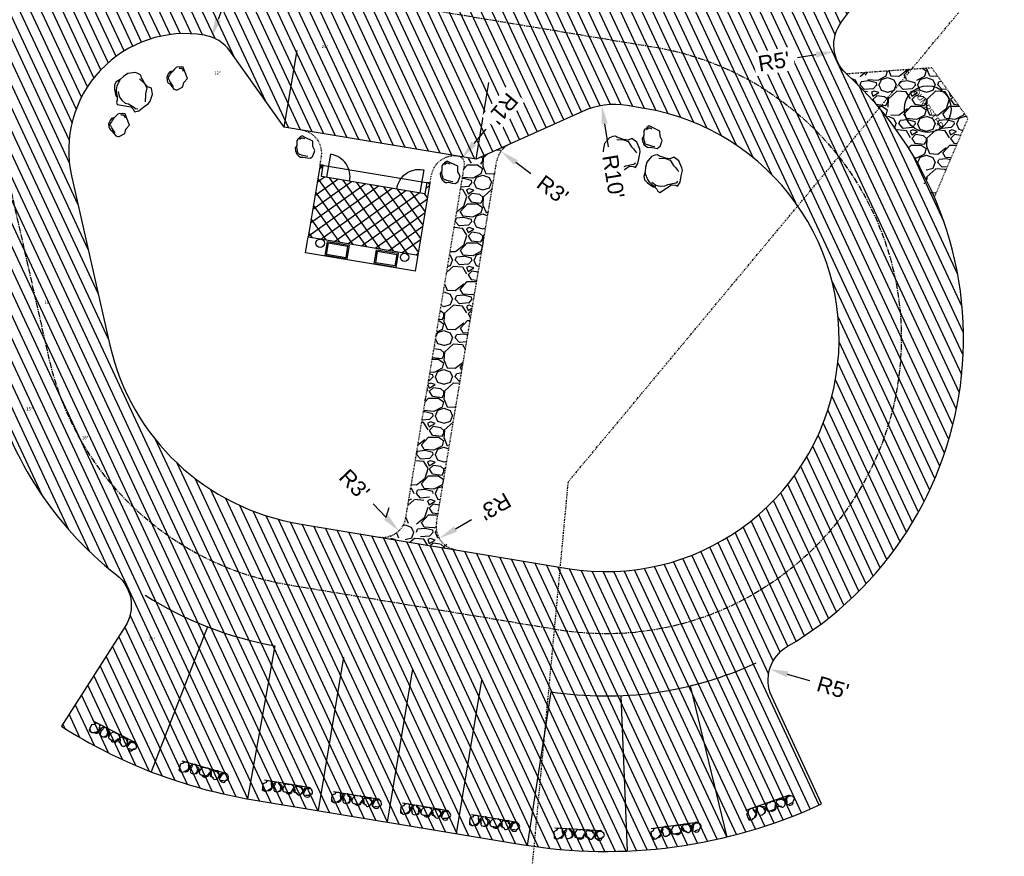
# Model space of a CAD drawing. Header units: feet. Extents: x 1133447 to 1140710, y 647622 to 649877.
# Tile 7 of 84: x 1134805 to 1134932, y 648288 to 648396. Entities that reach past the tile are written whole.
import ezdxf

# ---------------------------------------------------------------- set-up
doc = ezdxf.new("R2010")
doc.units = ezdxf.units.FT
doc.header["$MEASUREMENT"] = 0
for name, pattern in [('CENTER2', [1.125, 0.75, -0.125, 0.125, -0.125]), ('DIVIDE2', [0.625, 0.25, -0.125, 0, -0.125, 0, -0.125]), ('RAD', [0.13, 0.08, -0.05])]:
    doc.linetypes.add(name, pattern=pattern)
for name, color, linetype in [('-BARRIERROCK', 6, 'Continuous'), ('-HARDWARE', 7, 'Continuous'), ('C-BLDG-DOOR', 5, 'Continuous'), ('C-BLDG-OTLN', 4, 'Continuous'), ('C-BLDG-PATT', 8, 'Continuous'), ('C-PRKG-ASPH', 8, 'Continuous'), ('C-PRKG-STRP', 136, 'Continuous'), ('C-PRKG-WHEL-STOP', 9, 'Continuous'), ('C-ROAD-ASPHALT', 1, 'Continuous'), ('C-ROAD-CNTR', 1, 'CENTER2'), ('C-SWLK-CONC', 6, 'Continuous'), ('C-SWLK-GRVL', 6, 'RAD'), ('C-SWLK-GRVL-PATT', 8, 'Continuous'), ('G-TEXT-ST02', 2, 'Continuous'), ('G-XREF', 7, 'Continuous'), ('L-BARRIERROCK', 6, 'Continuous'), ('V-FLOOD-PLAIN', 2, 'DIVIDE2')]:
    doc.layers.add(name, color=color, linetype=linetype)
doc.layers.add('V-SITE-VEGE-TEXT', color=8, linetype='Continuous', lineweight=18)
doc.styles.add('Arial', font='arial.ttf')
doc.styles.add('Normal', font='arial.ttf', dxfattribs={"height": 0.1})
doc.styles.add('SEI-Dim & Leader', font='tahoma.ttf')
doc.dimstyles.new('Plan', dxfattribs={"dimscale": 20, "dimtxt": 0.1, "dimasz": 0.12, "dimexe": 0.0625, "dimexo": 0.0625, "dimgap": 0.08, "dimtad": 0, "dimdec": 0, "dimzin": 0, "dimdsep": 46, "dimtxsty": 'Normal', "dimcen": 0, "dimclrd": 256, "dimclre": 256, "dimclrt": 256, "dimaunit": 1, "dimadec": 4, "dimazin": 0, "dimtfac": 1, "dimtdec": 0, "dimtofl": 0, "dimtmove": 0, "dimatfit": 3, "dimfxl": 1, "dimtfill": 1, "dimtolj": 1, "dimtzin": 0, "dimlwd": -1, "dimlwe": -1, "dimarcsym": 0})
pattern_1 = [(115, (0, 0), (-1.132884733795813, -0.5282728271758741), [])]

# ---------------------------------------------------------------- blocks, each defined once
blk = doc.blocks.new('C_XBASE-PACTOLA_02403811')
at = {"layer": 'V-FLOOD-PLAIN', "flags": 128}
blk.add_lwpolyline([(1134906.520776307, 648154.1371743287), (1134884.291874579, 648205.684545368), (1134869.470670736, 648266.484706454), (1134876.026667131, 648336.540384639), (1134931.991497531, 648403.8202146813), (1134980.235505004, 648427.2436063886), (1135018.360916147, 648409.3907559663), (1135088.703310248, 648361.0627811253), (1135089.088064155, 648360.7633367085)], dxfattribs=at)
at = {"layer": 'V-SITE-VEGE-TEXT', "char_height": 0.4, "attachment_point": 7, "style": 'SEI-Dim & Leader'}
for s, insert in [('24"', (1134844.288594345, 648392.313)), ('12"', (1134830.4665625, 648388.918)), ('18"', (1134808.66034375, 648359.408)), ('15"', (1134806.279453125, 648345.677)), ('18"', (1134813.44334375, 648341.988)), ('21"', (1134822.054234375, 648316.078))]:
    blk.add_mtext(s, dxfattribs=dict(at, insert=insert))
blk = doc.blocks.new("5'_BarrierRock")
at = {"layer": 'L-BARRIERROCK', "flags": 128}
for points in [[(3.796977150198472, 25.21031587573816), (-3.971151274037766, 23.41838866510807), (-10.84293678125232, 21.02912666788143), (-17.7147222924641, 19.53586684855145), (-22.19627771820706, 16.54930863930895), (-24.28770915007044, 10.27760197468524), (-26.0803419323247, 0.1233349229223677), (-25.48279766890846, -2.863184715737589), (-26.97668484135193, -7.044335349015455), (-29.06806322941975, -9.732226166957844), (-29.36686187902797, -13.31608058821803), (-11.14168239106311, -24.66494006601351), (-9.05030400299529, -29.74205430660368), (-9.05030400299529, -31.53398151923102), (-8.751505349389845, -33.62457612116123), (-1.87971984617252, -34.52053972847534), (7.680988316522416, -31.83264891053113), (16.04666099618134, -30.04072169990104), (19.63192655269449, -27.3528308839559), (27.10125632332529, -18.69186222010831), (28.89388910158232, -9.433597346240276), (24.11353502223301, -5.551075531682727), (22.02210359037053, 1.616633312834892), (21.42455933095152, 6.096412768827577), (20.82701507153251, 11.17356558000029), (21.12581372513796, 15.05604882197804), (19.03438229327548, 18.63990324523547), (15.15031808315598, 22.22375766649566), (3.796977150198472, 25.21031587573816)], [(-24.28770915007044, -3.759148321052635), (-24.28770915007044, 1.317965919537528), (-22.19627771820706, 8.187007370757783), (-18.61101215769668, 13.26412161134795), (-14.42820234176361, 18.04260703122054), (-11.44048104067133, 19.83453424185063)], [(-20.40364493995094, 4.603152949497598), (-21.8975321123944, -2.56455589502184), (-21.29998785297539, -6.447039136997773), (-20.40364493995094, -9.433597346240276), (-17.11717803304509, -15.70534258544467), (-12.93431516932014, -18.99052961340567), (-6.958872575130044, -26.75553466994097), (-5.46498540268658, -29.44342548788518), (-3.373607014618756, -30.63801791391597), (-1.87971984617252, -30.63801791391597)], [(17.54049512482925, 10.8748981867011), (21.62729471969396, 1.526720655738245), (22.61964785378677, -6.148371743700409), (17.24174951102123, -14.21204419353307), (15.44911673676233, -18.39319482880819), (13.35768530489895, -22.87301285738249), (12.1625967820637, -25.56090367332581)]]:
    blk.add_lwpolyline(points, dxfattribs=at)
blk = doc.blocks.new("3'_BarrierRock")
at = {"layer": '-BARRIERROCK', "flags": 128}
for points in [[(7.788745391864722, -10.83599130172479), (15.37584164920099, -7.013299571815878), (15.29339322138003, 5.772875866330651), (15.53940092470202, 11.48821756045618), (12.61293536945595, 13.25443124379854), (9.559602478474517, 14.020650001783), (7.896299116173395, 15.17149251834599), (5.0074623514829, 15.27774238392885), (1.184128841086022, 13.5566322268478), (-1.773717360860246, 12.30032189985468), (-4.668762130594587, 12.49504304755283), (-6.532605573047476, 12.75826500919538), (-9.693894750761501, 10.83101043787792), (-13.81968260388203, 6.597990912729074), (-15.03526147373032, 2.502188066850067), (-15.26967657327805, -0.6090469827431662), (-14.52306864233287, -2.735788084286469), (-13.24140319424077, -4.423817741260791), (-11.73157866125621, -10.28614114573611), (-10.431383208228, -14.56568854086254), (-7.82677889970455, -16.37545728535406), (-5.721542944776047, -17.40100748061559), (3.706213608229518, -16.32156577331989), (7.788745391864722, -10.83599130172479)], [(-9.711106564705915, -10.39331387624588), (-10.5300777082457, -7.445199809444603), (-11.71742566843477, -0.8881917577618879), (-11.78460385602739, 1.381934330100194), (-12.21957472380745, 2.822567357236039), (-12.05729048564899, 4.284038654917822), (-10.69748708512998, 6.20744678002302), (-9.49682440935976, 7.089662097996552), (-8.10341169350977, 7.878026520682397), (-6.436167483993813, 9.303217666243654), (-4.026830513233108, 11.00878191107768), (-1.773717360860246, 12.30032189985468)], [(8.960381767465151, 12.60775377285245), (12.36066444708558, 11.15115335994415), (13.19341137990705, 9.417106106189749), (13.26279921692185, 7.683076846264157), (13.26279921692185, 5.810297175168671)]]:
    blk.add_lwpolyline(points, dxfattribs=at)
blk = doc.blocks.new('Wheel_Stop')
at = {"layer": 'Defpoints'}
blk.add_line((-35.99999999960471, 6.749999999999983), (36, 6.749999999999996), dxfattribs=at)
at = {"layer": 'L-BARRIERROCK'}
for name, p, xscale, yscale, zscale, rotation in [("3'_BarrierRock", (-29.38382167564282, -2.169359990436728), 0.4999999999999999, 0.4999999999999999, 0.4999999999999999, 185.0722838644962), ("5'_BarrierRock", (-14.1621457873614, -1.887886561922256), 0.25, 0.25, 0.25, 185.0722838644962), ("3'_BarrierRock", (2.711236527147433, -1.001804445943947), 0.4999999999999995, 0.4999999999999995, 0.4999999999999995, 145.0722838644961), ("5'_BarrierRock", (19.27620131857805, -0.7989231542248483), 0.25, 0.25, 0.25, 225.0722838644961), ("5'_BarrierRock", (33.95408758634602, -0.1712785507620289), 0.2499999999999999, 0.2499999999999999, 0.2499999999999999, 307.3245524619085)]:
    blk.add_blockref(name, p, dxfattribs=dict(at, xscale=xscale, yscale=yscale, zscale=zscale, rotation=rotation))
blk = doc.blocks.new('C_PBASE-PACTOLA_02403811')
at = {"layer": 'C-BLDG-PATT'}
h = blk.add_hatch(dxfattribs=at)
h.set_pattern_fill('ANSI37', color=256, scale=10, angle=170.5456885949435)
h.set_pattern_definition([(215.5456885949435, (2361289.499449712, 1101211.88102114), (0.7266899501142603, -1.017065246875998), []), (305.5456885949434, (2361289.499449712, 1101211.88102114), (1.017065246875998, 0.7266899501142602), [])])
h.paths.add_polyline_path([(1134858.237130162, 648374.9573424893), (1134857.82612312, 648375.0257846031), (1134857.585105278, 648373.5875048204), (1134844.269947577, 648375.8047844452), (1134844.509494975, 648377.2433090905), (1134844.098487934, 648377.3117512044), (1134842.551696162, 648368.0229920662), (1134856.690338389, 648365.6685833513)])
at = {"layer": '-HARDWARE'}
blk.add_circle((1134922.255712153, 648384.4818935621), 2.999999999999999, dxfattribs=at)
at = {"layer": 'C-BLDG-DOOR'}
for points in [[(1134847.886552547, 648375.203512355, 0.4229308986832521), (1134845.54338718, 648378.6350136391), (1134845.420536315, 648378.6554711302), (1134844.927753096, 648375.6962204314)], [(1134853.968816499, 648374.190675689, -0.4229308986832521), (1134857.297548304, 648376.6776758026), (1134857.420399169, 648376.6572183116), (1134856.92761595, 648373.6979676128)]]:
    blk.add_lwpolyline(points, format="xyb", dxfattribs=at)
at = {"layer": 'C-BLDG-OTLN', "flags": 128}
blk.add_lwpolyline([(1134858.237130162, 648374.9573424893), (1134857.82612312, 648375.0257846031), (1134857.585105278, 648373.5875048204), (1134844.269947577, 648375.8047844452), (1134844.509494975, 648377.2433090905), (1134844.098487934, 648377.3117512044), (1134842.551696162, 648368.0229920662), (1134856.690338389, 648365.6685833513)], close=True, dxfattribs=at)
at = {"layer": 'C-PRKG-STRP'}
for points in [[(1134829.614993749, 648317.8637949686), (1134822.348309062, 648299.2306177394)], [(1134838.279597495, 648315.429736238), (1134834.780131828, 648295.7382726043)], [(1134843.871681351, 648294.2203680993), (1134847.156902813, 648313.9487060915)], [(1134852.749433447, 648292.7420184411), (1134856.03465491, 648312.4703564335)], [(1134861.627185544, 648291.2636687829), (1134864.912407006, 648310.9920067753)], [(1134891.68860123, 648310.2653850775), (1134896.399749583, 648290.8281763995)], [(1134873.790605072, 648309.5163377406), (1134870.720015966, 648289.7534563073)], [(1134882.776417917, 648309.011196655), (1134883.61270396, 648289.0286886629)]]:
    blk.add_lwpolyline(points, dxfattribs=at)
at = {"layer": 'C-ROAD-ASPHALT'}
for points in [[(1134908.591667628, 648295.0830355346), (1134902.184156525, 648308.9168658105, -0.3857361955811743), (1134904.185026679, 648315.3273695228, 0.505251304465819), (1134911.81168753, 648388.9938571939, -0.385736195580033), (1134911.166532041, 648395.6783028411), (1134920.272188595, 648407.9060613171, 0.1193298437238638)], [(1134742.07570745, 648205.3474165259, -0.3616510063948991), (1134727.411149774, 648247.6528264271, 0.1404834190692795), (1134736.889002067, 648364.0920688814, -0.5249805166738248), (1134771.231154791, 648399.5835374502, -0.3046973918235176), (1134795.562167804, 648376.6182453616), (1134801.464805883, 648350.5583730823, 0.1721831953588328), (1134817.907219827, 648324.5505255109, -0.3857361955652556), (1134819.03336879, 648317.9301155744), (1134810.834437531, 648305.0767664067)], [(1134810.834437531, 648305.0767664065, 0.1010420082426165), (1134835.487137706, 648295.6165872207), (1134870.01172919, 648289.867449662, 0.1508198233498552), (1134908.591667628, 648295.0830355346, 0.1508198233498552)]]:
    blk.add_lwpolyline(points, format="xyb", dxfattribs=at)
blk.add_lwpolyline([(1134877.833026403, 648384.1843336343), (1134864.155064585, 648378.0269510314), (1134839.494642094, 648382.1334778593), (1134832.477103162, 648391.9551287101, 0.198912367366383), (1134829.23014754, 648393.9804534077, 0.5329225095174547), (1134812.136808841, 648375.870592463), (1134817.069523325, 648354.0928876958, 0.3046973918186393), (1134841.400536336, 648331.127595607), (1134875.925127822, 648325.3784580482, 1), (1134885.78079221, 648384.5634720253), (1134883.580558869, 648384.9298614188, 0.1480687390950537)], format="xyb", close=True, dxfattribs=at)
at = {"layer": 'C-ROAD-CNTR', "flags": 128}
blk.add_lwpolyline([(1134737.419501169, 648417.3791961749), (1134887.094880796, 648392.454807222, -1), (1134874.611039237, 648317.4871228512), (1134840.086447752, 648323.2362604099, -0.3046973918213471), (1134809.267164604, 648352.3256303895), (1134799.634421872, 648394.8537410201)], format="xyb", dxfattribs=at)
at = {"layer": 'C-SWLK-CONC'}
for p, q in [((1134844.098487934, 648377.3117512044), (1134858.237130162, 648374.9573424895)), ((1134842.209485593, 648365.9679568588), (1134842.551696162, 648368.0229920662)), ((1134856.348127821, 648363.6135481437), (1134842.209485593, 648365.9679568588)), ((1134856.348127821, 648363.6135481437), (1134856.690338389, 648365.6685833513))]:
    blk.add_line(p, q, dxfattribs=at)
at = {"layer": 'C-SWLK-CONC', "flags": 128}
for points in [[(1134847.524791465, 648365.163685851), (1134844.728131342, 648365.6293940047), (1134845.029504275, 648367.4391919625), (1134847.826164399, 648366.9734838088)], [(1134847.38689374, 648365.3566613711), (1134844.921123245, 648365.7672688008), (1134845.167402, 648367.2462164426), (1134847.633172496, 648366.8356090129)], [(1134853.854271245, 648364.1106572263), (1134851.060785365, 648364.5758367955), (1134851.362158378, 648366.3856352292), (1134854.155644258, 648365.92045566)], [(1134853.719547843, 648364.3031046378), (1134851.250573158, 648364.7142456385), (1134851.496851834, 648366.1931927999), (1134853.965826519, 648365.7820517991)]]:
    blk.add_lwpolyline(points, close=True, dxfattribs=at)
at = {"layer": 'C-SWLK-CONC'}
for centre in [(1134844.106356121, 648367.2110380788), (1134854.961431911, 648365.4050909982)]:
    blk.add_circle(centre, 0.5409804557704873, dxfattribs=at)
at = {"layer": 'C-SWLK-GRVL'}
blk.add_lwpolyline([(1134923.113853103, 648373.1373327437), (1134927.427616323, 648383.2561986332), (1134922.78422128, 648389.770711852), (1134911.811687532, 648388.9938571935)], dxfattribs=at)
for points in [[(1134844.098487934, 648377.3117512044), (1134844.262749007, 648378.2981681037, 0.4142135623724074), (1134841.796281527, 648381.7502020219)], [(1134861.531706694, 648327.7752933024, -0.4142135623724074), (1134859.065239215, 648331.2273272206), (1134866.813799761, 648377.7588086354, -0.2507648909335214), (1134868.541573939, 648380.0016177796)], [(1134851.667537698, 648329.4179040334, 0.4142135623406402), (1134855.119571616, 648331.8843715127), (1134862.675580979, 648377.2595488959, 0.4142135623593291), (1134861.853425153, 648378.4102268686)], [(1134858.237130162, 648374.9573424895), (1134858.401391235, 648375.943759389, -0.4142135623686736), (1134861.853425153, 648378.4102268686)]]:
    blk.add_lwpolyline(points, format="xyb", dxfattribs=at)
at = {"layer": 'Defpoints', "flags": 128}
for points in [[(1134839.494642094, 648382.1334778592), (1134841.137252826, 648391.9976468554)], [(1134864.155064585, 648378.0269510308), (1134865.797675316, 648387.8911200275)]]:
    blk.add_lwpolyline(points, dxfattribs=at)
at = {"layer": 'C-PRKG-WHEL-STOP'}
for p, xscale, yscale, zscale, rotation in [((1134817.438404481, 648303.8219028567), 0.08333333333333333, 0.08333333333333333, 0.08333333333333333, 333.0808948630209), ((1134829.070215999, 648299.2856551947), 0.08333333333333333, 0.08333333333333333, 0.08333333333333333, 344.3088960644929), ((1134839.7921264, 648297.1173298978), 0.08333333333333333, 0.08333333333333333, 0.08333333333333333, 350.5456885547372), ((1134848.669878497, 648295.6389802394), 0.08333333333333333, 0.08333333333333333, 0.08333333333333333, 350.5456885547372), ((1134901.879234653, 648294.7220569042), 0.08333333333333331, 0.08333333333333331, 0.08333333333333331, 19.23848347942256), ((1134857.547630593, 648294.1606305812), 0.08333333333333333, 0.08333333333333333, 0.08333333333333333, 350.5456885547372), ((1134866.42538269, 648292.6822809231), 0.08333333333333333, 0.08333333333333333, 0.08333333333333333, 350.5456885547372), ((1134889.745504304, 648291.7811097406), 0.08333333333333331, 0.08333333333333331, 0.08333333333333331, 8.01048231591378), ((1134877.271369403, 648291.2590559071), 0.08333333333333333, 0.08333333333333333, 0.08333333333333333, 356.7824811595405)]:
    blk.add_blockref('Wheel_Stop', p, dxfattribs=dict(at, xscale=xscale, yscale=yscale, zscale=zscale, rotation=rotation))
at = {"layer": 'L-BARRIERROCK'}
for name, p, xscale, yscale, zscale, rotation in [("3'_BarrierRock", (1134825.65360644, 648388.4763860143), 0.08333333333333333, 0.08333333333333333, 0.08333333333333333, 21.83735185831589), ("5'_BarrierRock", (1134819.86510133, 648386.9981947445), 0.08333333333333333, 0.08333333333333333, 0.08333333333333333, 21.83735185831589), ("3'_BarrierRock", (1134818.17426454, 648382.4768773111), 0.08333333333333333, 0.08333333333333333, 0.08333333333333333, 21.83735185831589), ("3'_BarrierRock", (1134886.725478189, 648380.7321544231), 0.0833333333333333, 0.0833333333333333, 0.0833333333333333, 64.47705695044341), ("3'_BarrierRock", (1134842.080316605, 648379.4627878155), 0.0833333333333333, 0.0833333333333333, 0.0833333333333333, 64.47705695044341), ("5'_BarrierRock", (1134882.448377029, 648378.8443783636), 0.0833333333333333, 0.0833333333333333, 0.0833333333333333, 64.47705695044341), ("5'_BarrierRock", (1134887.860591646, 648376.4425023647), 0.0833333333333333, 0.0833333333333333, 0.0833333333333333, 64.47705695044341), ("3'_BarrierRock", (1134860.73785814, 648376.209702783), 0.0833333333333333, 0.0833333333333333, 0.0833333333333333, 64.47705695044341)]:
    blk.add_blockref(name, p, dxfattribs=dict(at, xscale=xscale, yscale=yscale, zscale=zscale, rotation=rotation))
at = {"layer": '-HARDWARE', "insert": (1134920.958921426, 648387.0988636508), "char_height": 0.7499999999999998, "attachment_point": 1, "rotation": 305.4803968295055, "style": 'Arial'}
blk.add_mtext_dynamic_manual_height_columns('DUMPSTER', width=6.52807008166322, gutter_width=0.9999999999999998, heights=[0], dxfattribs=at)
blk = doc.blocks.new('C_PHTCH-PACTOLA_02403811')
at = {"layer": 'C-PRKG-ASPH'}
h = blk.add_hatch(dxfattribs=at)
h.set_pattern_fill('ANSI31', color=256, scale=10, angle=70)
h.set_pattern_definition(pattern_1)
edge = h.paths.add_edge_path(flags=16)
edge.add_arc((1135093.567290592, 648760.3570235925), 541.9999999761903, 143.5703577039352, 153.2664360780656, ccw=False)
edge.add_arc((1135093.567290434, 648760.3570237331), 541.9999997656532, 133.8742793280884, 143.5703577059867, ccw=False)
edge.add_line((1134717.918854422, 649151.0643979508), (1134791.743864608, 649222.0439889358))
edge.add_arc((1134924.814897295, 649083.6384245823), 191.9999999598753, 124.33581191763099, 133.8742793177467, ccw=False)
edge.add_line((1134816.518779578, 649242.1816391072), (1134837.543218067, 649256.5428028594))
edge.add_arc((1134886.614896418, 649184.7029087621), 87.00000000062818, 64.86660358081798, 124.33581191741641, ccw=False)
edge.add_line((1134923.566161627, 649263.4658695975), (1134945.862647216, 649253.0055803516))
edge.add_arc((1134736.896871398, 648807.5874571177), 491.9999999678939, 56.45911934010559, 64.86660355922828, ccw=False)
edge.add_line((1135008.742528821, 649217.6654234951), (1135070.901654, 649176.4593855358))
edge.add_arc((1135036.644680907, 649124.7828938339), 62.00000000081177, -10.868034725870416, 56.45911933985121, ccw=False)
edge.add_line((1135097.532652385, 649113.0929439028), (1135091.831089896, 649083.3959326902))
edge.add_arc((1135001.481196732, 649100.7423100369), 92.00000001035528, 337.8486329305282, 349.13196525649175, ccw=False)
edge.add_line((1135086.690765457, 649066.0532714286), (1135029.43531187, 648925.4119419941))
edge.add_arc((1134573.749357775, 649110.9228871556), 491.9999995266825, 335.73595333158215, 337.84863296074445, ccw=False)
edge.add_line((1135022.286728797, 648908.7392420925), (1134970.105907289, 648792.9779079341))
edge.add_line((1134970.105907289, 648792.9779079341), (1134955.070696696, 648759.622817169))
edge.add_arc((1134506.533324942, 648961.8064625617), 492.0000003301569, 331.3465562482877, 335.7359533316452, ccw=False)
edge.add_line((1134938.281078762, 648725.8872446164), (1134902.771388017, 648660.9021647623))
edge.add_arc((1134778.161263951, 648728.9926705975), 142.0000000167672, 305.95733191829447, 331.34655630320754, ccw=False)
edge.add_line((1134861.541195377, 648614.0501326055), (1134757.483908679, 648538.5664206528))
edge.add_arc((1134835.579196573, 648430.9089730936), 133.0000000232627, 125.9573319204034, 166.4171722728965)
edge.add_arc((1134672.277915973, 648470.363906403), 35.00000000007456, 244.10855969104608, 346.41717227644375, ccw=False)
edge.add_arc((1134691.461854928, 648509.9128519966), 78.95614352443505, 214.9055155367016, 244.1168481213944, ccw=False)
edge.add_line((1134626.710174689, 648464.732186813), (1134623.062749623, 648469.9579645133))
edge.add_arc((1134821.506139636, 648608.4650796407), 241.9999999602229, 191.1167612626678, 214.9138039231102, ccw=False)
edge.add_line((1134584.046954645, 648561.8052956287), (1134566.403948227, 648651.5934078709))
edge.add_arc((1135049.172208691, 648746.4554480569), 491.9999999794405, 187.9519260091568, 191.1167612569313, ccw=False)
edge.add_line((1134561.903038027, 648678.391101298), (1134552.825444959, 648743.3771249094))
edge.add_arc((1134842.017716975, 648783.7730382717), 292.0000000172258, 166.3961174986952, 187.9519260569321, ccw=False)
edge.add_line((1134558.209758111, 648852.4537669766), (1134566.77306571, 648887.8397463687))
edge.add_arc((1135093.567290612, 648760.357023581), 542.0000000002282, 158.0478401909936, 166.396117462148, ccw=False)
edge.add_arc((1135093.567290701, 648760.357023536), 542.0000000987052, 153.2664360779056, 158.0478401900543, ccw=False)
edge = h.paths.add_edge_path()
edge.add_line((1134664.934415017, 648091.0186503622), (1134641.753924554, 648097.236757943))
edge.add_arc((1135131.441785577, 647965.8792352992), 506.9999999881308, 154.1154939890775, 164.9840567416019, ccw=False)
edge.add_arc((1135131.44177555, 647965.8792402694), 506.9999887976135, 153.4314984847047, 154.115493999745, ccw=False)
edge.add_arc((1134241.513528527, 648410.9103548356), 488.0000000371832, 333.4314984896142, 338.6383717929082)
edge.add_line((1134695.987914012, 648233.1548120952), (1134704.112198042, 648253.9264793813))
edge.add_arc((1134529.027803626, 648322.4060737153), 188.0000000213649, 338.6383717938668, 377.1954705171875)
edge.add_arc((1134651.306425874, 648360.2470375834), 60.00000000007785, 17.1954705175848, 74.97265706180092)
edge.add_line((1134666.863224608, 648418.1951696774), (1134661.500576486, 648419.8056636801))
edge.add_arc((1134691.489318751, 648509.9450223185), 94.99699278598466, 223.9418846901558, 251.5980721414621, ccw=False)
edge.add_arc((1134691.535842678, 648509.9839590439), 95.05751145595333, 214.9165962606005, 223.9393241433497, ccw=False)
edge.add_line((1134613.590003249, 648455.5746160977), (1134609.942525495, 648460.8004692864))
edge.add_arc((1134821.506139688, 648608.4650796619), 258.0000000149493, 191.1167612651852, 214.9138039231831, ccw=False)
edge.add_line((1134568.347173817, 648558.7203512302), (1134550.704167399, 648648.5084634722))
edge.add_arc((1135049.172208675, 648746.4554480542), 507.9999999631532, 187.9519260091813, 191.1167612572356, ccw=False)
edge.add_line((1134546.056886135, 648676.177626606), (1134536.979293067, 648741.163650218))
edge.add_arc((1134842.01771694, 648783.7730382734), 307.9999999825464, 166.3961174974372, 187.9519260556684, ccw=False)
edge.add_line((1134542.658637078, 648856.2170945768), (1134551.221944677, 648891.6030739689))
edge.add_arc((1135093.567290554, 648760.3570237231), 557.9999999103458, 163.9213237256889, 166.3961174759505, ccw=False)
edge.add_arc((1134538.177323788, 648920.4382053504), 19.99999999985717, 343.9213237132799, 402.7699397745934)
edge.add_line((1134552.859048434, 648934.0193305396), (1134533.446357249, 648955.005204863))
edge.add_arc((1135093.567290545, 648760.3570234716), 592.9783928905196, 146.0187423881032, 160.8370986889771, ccw=False)
edge.add_line((1134601.857481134, 649091.7855040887), (1134616.582948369, 649064.0343807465))
edge.add_arc((1134620.999668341, 649066.3780071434), 5.000000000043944, 207.9515834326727, 327.0740857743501)
edge.add_arc((1135093.567290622, 648760.3570235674), 558.0000000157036, 133.8742793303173, 147.0740857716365, ccw=False)
edge.add_line((1134706.829601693, 649162.5981949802), (1134780.654611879, 649233.5777859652))
edge.add_arc((1134924.814897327, 649083.6384245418), 208.0000000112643, 124.3358119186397, 133.8742793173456, ccw=False)
edge.add_line((1134807.494103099, 649255.3935736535), (1134828.518541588, 649269.7547374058))
edge.add_arc((1134886.614896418, 649184.7029087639), 102.9999999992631, 64.86660357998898, 124.33581191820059, ccw=False)
edge.add_line((1134930.361796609, 649277.9510118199), (1134952.658282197, 649267.4907225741))
edge.add_arc((1134736.896871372, 648807.5874570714), 508.0000000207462, 56.4591193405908, 64.86660355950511, ccw=False)
edge.add_line((1135017.583038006, 649231.0012923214), (1135079.742163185, 649189.7952543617))
edge.add_arc((1135036.644680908, 649124.782893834), 77.99999999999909, -10.868034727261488, 56.45911934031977, ccw=False)
edge.add_line((1135113.245677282, 649110.0761826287), (1135107.544114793, 649080.3791714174))
edge.add_arc((1135001.481196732, 649100.7423100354), 108.0000000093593, 337.84863293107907, 349.131965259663, ccw=False)
edge.add_line((1135101.509820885, 649060.0203951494), (1135044.254367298, 648919.3790657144))
edge.add_arc((1134573.749357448, 649110.9228872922), 507.9999998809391, 335.7359533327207, 337.84863295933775, ccw=False)
edge.add_line((1135036.873309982, 648902.1641641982), (1134969.657277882, 648753.0477392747))
edge.add_arc((1134506.53332524, 648961.8064624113), 507.9999999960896, 331.346556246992, 335.73595333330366, ccw=False)
edge.add_line((1134952.321656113, 648718.215074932), (1134916.811965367, 648653.2299950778))
edge.add_arc((1134778.161263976, 648728.9926705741), 157.9999999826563, 305.9573319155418, 331.3465563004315, ccw=False)
edge.add_line((1134870.936117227, 648601.0988607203), (1134766.878830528, 648525.6151487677))
edge.add_arc((1134835.579196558, 648430.9089731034), 117.0000000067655, 125.9573319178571, 162.264860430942)
edge.add_arc((1134752.713885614, 648457.4106757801), 29.99999999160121, 162.264860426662, 196.8024120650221)
edge.add_arc((1134835.579196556, 648430.9089731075), 113.0000000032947, 170.9217318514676, 197.5476736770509)
edge.add_line((1134727.837491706, 648396.8395581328), (1134731.162683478, 648386.3239143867))
edge.add_arc((1134529.027802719, 648322.4060734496), 212.0000009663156, 11.340079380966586, 17.54767372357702, ccw=False)
edge.add_arc((1134529.055568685, 648322.403813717), 211.9732215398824, -20.64909134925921, 11.342153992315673, ccw=False)
edge.add_arc((1134759.869013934, 648235.3149369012), 34.72371615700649, 159.1871917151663, 239.4135572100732)
edge.add_line((1134742.200276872, 648205.422593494), (1134709.513, 648185.696))
edge.add_line((1134709.513, 648185.696), (1134698.996135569, 648181.0065459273))
edge.add_arc((1135131.441785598, 647965.8792352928), 483.0000000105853, 153.5511843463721, 164.9840567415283)
h = blk.add_hatch(dxfattribs=at)
h.set_pattern_fill('ANSI31', color=256, scale=10, angle=70)
h.set_pattern_definition(pattern_1)
edge = h.paths.add_edge_path(flags=16)
edge.add_line((1134864.155064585, 648378.0269510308), (1134839.494642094, 648382.1334778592))
edge.add_line((1134839.494642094, 648382.1334778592), (1134832.477103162, 648391.9551287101))
edge.add_arc((1134828.408842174, 648389.0483689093), 5.000000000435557, 35.54568859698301, 80.54568858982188)
edge.add_arc((1134826.766231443, 648379.1841999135), 14.99999999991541, 80.5456885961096, 192.7623206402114)
edge.add_line((1134812.136808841, 648375.870592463), (1134817.069523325, 648354.0928876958))
edge.add_arc((1134846.328368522, 648360.7201025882), 29.9999999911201, 192.762320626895, 260.5456886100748)
edge.add_line((1134841.400536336, 648331.127595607), (1134875.925127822, 648325.3784580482))
edge.add_arc((1134880.852960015, 648354.9709650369), 29.99999999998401, 260.5456885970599, 440.5456885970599)
edge.add_line((1134885.780792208, 648384.5634720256), (1134883.580558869, 648384.9298614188))
edge.add_arc((1134881.937948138, 648375.0656924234), 9.99999999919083, 80.54568859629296, 114.2357561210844)
edge.add_line((1134877.833026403, 648384.1843336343), (1134864.155064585, 648378.0269510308))
edge = h.paths.add_edge_path()
edge.add_arc((1134752.713885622, 648457.4106757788), 29.99999999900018, 196.802412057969, 260.5456885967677)
edge.add_line((1134747.786053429, 648427.818168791), (1134777.877948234, 648422.8071770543))
edge.add_arc((1134772.950116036, 648393.2146700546), 30.00000001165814, 59.50621881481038, 80.54568859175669, ccw=False)
edge.add_arc((1134803.396806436, 648444.9157246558), 30.00000001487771, 239.506218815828, 260.5456885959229)
edge.add_arc((1134799.290279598, 648420.255302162), 5.000000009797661, 260.5456887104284, 350.5456884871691)
edge.add_line((1134804.222364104, 648419.4339967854), (1134806.6862802, 648434.2302502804))
edge.add_line((1134806.6862802, 648434.2302502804), (1134887.591071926, 648420.7577439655))
edge.add_arc((1134879.915090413, 648353.2591729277), 67.9336277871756, 53.55388045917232, 83.5121585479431, ccw=False)
edge.add_line((1134920.272188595, 648407.9060613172), (1134911.166532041, 648395.6783028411))
edge.add_arc((1134915.176766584, 648392.6919976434), 4.999999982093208, 143.3260149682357, 227.699744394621)
edge.add_arc((1134880.852960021, 648354.97096504), 45.99999999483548, 23.261049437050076, 47.69974420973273, ccw=False)
edge.add_arc((1134880.852960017, 648354.9709650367), 45.99999999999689, -59.52124497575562, 23.261049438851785, ccw=False)
edge.add_arc((1134906.721120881, 648311.018283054), 4.999999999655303, 120.4787550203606, 204.852484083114)
edge.add_line((1134902.184156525, 648308.9168658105), (1134908.591667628, 648295.083035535))
edge.add_arc((1134880.852960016, 648354.9709650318), 65.99999999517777, 260.54568859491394, 294.8524840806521, ccw=False)
edge.add_line((1134870.01172919, 648289.867449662), (1134835.487137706, 648295.6165872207))
edge.add_arc((1134846.328368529, 648360.7201025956), 65.99999999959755, 237.4668942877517, 260.54568859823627, ccw=False)
edge.add_line((1134810.834437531, 648305.0767664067), (1134819.03336879, 648317.9301155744))
edge.add_arc((1134814.817964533, 648320.6190497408), 5.000000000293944, 327.4668942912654, 411.8406233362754)
edge.add_arc((1134846.328368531, 648360.7201025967), 46.00000000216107, 192.7623206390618, 231.8406233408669, ccw=False)
edge.add_line((1134801.464805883, 648350.558373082), (1134795.562167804, 648376.6182453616))
edge.add_arc((1134766.3033226, 648369.9910304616), 29.99999999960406, 12.76232063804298, 80.54568860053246)
edge.add_arc((1134766.303322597, 648369.991030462), 29.99999999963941, 80.54568859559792, 191.3400793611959)
edge.add_arc((1134529.027802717, 648322.4060734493), 212.000000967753, 11.34007938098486, 17.54767372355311)
edge.add_line((1134731.162683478, 648386.3239143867), (1134727.837491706, 648396.8395581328))
edge.add_arc((1134835.57919655, 648430.908973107), 112.9999999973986, 170.9217318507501, 197.5476736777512, ccw=False)
at = {"layer": 'C-SWLK-GRVL-PATT'}
h = blk.add_hatch(dxfattribs=at)
h.set_pattern_fill('GRAVEL', color=256, scale=5)
h.set_pattern_definition([(228.012787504, (380.6654026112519, -492.4398810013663), (-40.00000000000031, -45.00000000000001), [0.67268, -66.5954402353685]), (184.969740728, (380.2154026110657, -492.9398810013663), (59.99999999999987, 5.000000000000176), [1.15434, -114.27962380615]), (132.510447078, (379.0654026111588, -493.039881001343), (50.00000000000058, -54.99999999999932), [0.8139400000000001, -80.5801629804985]), (267.273689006, (377.1154026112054, -494.289881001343), (5.000000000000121, 100.0000000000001), [1.051189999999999, -104.0677902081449]), (292.833654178, (377.0654026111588, -495.3398810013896), (-24.99999999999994, 60.00000000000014), [1.030774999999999, -102.0468656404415]), (357.273689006, (377.4654026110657, -496.289881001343), (-100.0000000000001, 5.000000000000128), [1.051189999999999, -104.0677902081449]), (37.6942404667, (378.5154026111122, -496.3398810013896), (-64.99999999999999, -49.99999999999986), [1.390145, -137.62424274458]), (72.2553283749, (379.6154026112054, -495.4898810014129), (35.00000000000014, 110), [1.312439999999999, -129.9316074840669]), (121.429565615, (380.0154026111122, -494.2398810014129), (-40.0000000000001, 64.99999999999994), [1.05475, -104.420365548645]), (175.236358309, (379.4654026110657, -493.3398810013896), (54.99999999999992, -5.00000000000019), [1.20416, -59.0038128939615]), (222.397437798, (378.2654026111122, -493.2398810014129), (-59.99999999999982, -54.99999999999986), [1.55724, -154.1668750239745]), (138.814074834, (382.0654026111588, -494.3398810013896), (-35.00000000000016, 30), [0.5315049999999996, -52.61922406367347]), (171.46923439, (381.6654026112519, -493.9898810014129), (64.99999999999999, -9.999999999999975), [1.011185, -100.107557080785]), (225, (380.6654026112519, -493.8398810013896), (-5.551115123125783e-16, -4.999999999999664), [0.707105, -6.3639628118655]), (203.198590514, (380.3154026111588, -493.2398810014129), (24.99999999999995, 9.999999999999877), [0.38079, -37.6980755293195]), (291.801409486, (379.9654026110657, -493.3898810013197), (-4.99999999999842, 15.00000000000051), [0.538515, -26.3873090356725]), (30.96375653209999, (380.1654026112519, -493.8898810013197), (15.00000000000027, 9.999999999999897), [0.874645, -28.2801144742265]), (161.565051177, (380.9154026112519, -493.4398810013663), (10.00000000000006, -4.999999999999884), [0.6324549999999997, -15.17893330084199]), (16.389540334, (377.0654026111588, -493.3898810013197), (49.99999999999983, 15.00000000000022), [0.886, -87.714225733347]), (70.3461759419, (377.9154026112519, -493.1398810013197), (-20.0000000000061, -55.00000000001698), [0.7433049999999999, -73.58703873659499]), (293.198590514, (380.9154026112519, -492.4398810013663), (-9.999999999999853, 24.99999999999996), [0.761575, -37.3172905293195]), (343.610459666, (381.2154026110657, -493.1398810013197), (-49.99999999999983, 15.00000000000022), [0.8859999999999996, -87.71422573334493]), (339.44395478, (377.0654026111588, -496.4898810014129), (-25.00000000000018, 10.00000000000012), [0.8543999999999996, -41.86561872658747]), (294.775140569, (377.8654026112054, -496.789881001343), (-25.00000000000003, 55.00000000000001), [0.71589, -70.87321531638]), (66.8014094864, (380.9654026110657, -497.4398810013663), (9.999999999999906, 24.99999999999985), [0.761575, -37.3172905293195]), (17.3540246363, (381.2654026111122, -496.7398810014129), (-64.99999999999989, -19.99999999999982), [0.838155, -82.97711807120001]), (69.44395478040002, (378.5154026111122, -497.4398810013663), (-10.00000000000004, -24.99999999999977), [0.4271999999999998, -42.29281872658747]), (101.309932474, (380.6654026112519, -497.4398810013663), (-4.999999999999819, 20.00000000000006), [0.25495, -25.240147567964]), (165.963756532, (380.6154026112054, -497.1898810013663), (14.99999999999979, -5.000000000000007), [1.030775, -19.5847531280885]), (186.009005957, (379.6154026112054, -496.9398810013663), (50.00000000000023, 4.999999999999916), [0.9552499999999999, -94.56961587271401]), (303.690067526, (380.1654026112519, -494.3398810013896), (-4.999999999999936, 9.999999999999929), [0.7211099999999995, -17.30664637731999]), (353.157226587, (380.5654026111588, -494.9398810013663), (85.00000000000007, -10.00000000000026), [1.25897, -124.6378131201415]), (60.9453959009, (381.8154026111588, -495.0898810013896), (-19.99999999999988, -34.99999999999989), [0.51478, -50.963370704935]), (90, (382.0654026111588, -494.6398810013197), (-4.999999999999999, 5), [0.3, -4.699999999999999]), (120.256437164, (379.5154026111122, -496.789881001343), (20.00000000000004, -35.00000000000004), [0.69462, -68.76759994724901]), (48.01278750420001, (379.1654026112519, -496.1898810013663), (40, 44.99999999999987), [1.34536, -65.92276023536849]), (0, (380.0654026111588, -495.1898810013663), (5, 5), [1.3, -3.7]), (325.3048464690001, (381.3654026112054, -495.1898810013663), (50.0000000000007, -34.99999999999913), [0.7905699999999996, -78.26637150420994]), (254.054604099, (382.0154026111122, -495.6398810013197), (-5.000000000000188, -20.00000000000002), [0.72801, -35.6725394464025]), (207.645975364, (381.8154026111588, -496.3398810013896), (-94.99999999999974, -50.00000000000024), [1.185325, -117.347370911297]), (175.42607874, (380.7654026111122, -496.8898810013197), (-64.99999999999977, 5.000000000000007), [1.253995, -124.1453670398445])])
edge = h.paths.add_edge_path()
edge.add_arc((1134880.852960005, 648354.9709650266), 46.00000001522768, 23.26104944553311, 47.69974420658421)
edge.add_line((1134911.81168753, 648388.993857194), (1134922.770972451, 648389.7892994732))
edge.add_line((1134922.770972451, 648389.7892994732), (1134927.427616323, 648383.2561986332))
edge.add_line((1134927.427616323, 648383.2561986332), (1134923.113853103, 648373.1373327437))
h = blk.add_hatch(dxfattribs=at)
h.set_pattern_fill('GRAVEL', color=256, scale=5)
h.set_pattern_definition([(228.012787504, (3.6, 5), (-40.00000000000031, -45.00000000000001), [0.67268, -66.5954402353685]), (184.969740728, (3.15, 4.5), (59.99999999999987, 5.000000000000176), [1.15434, -114.27962380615]), (132.510447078, (2, 4.4), (50.00000000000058, -54.99999999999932), [0.8139400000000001, -80.5801629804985]), (267.273689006, (0.05, 3.15), (5.000000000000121, 100.0000000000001), [1.05119, -104.067790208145]), (292.833654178, (0, 2.1), (-24.99999999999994, 60.00000000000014), [1.030775, -102.0468656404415]), (357.273689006, (0.4, 1.15), (-100.0000000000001, 5.000000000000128), [1.05119, -104.067790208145]), (37.6942404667, (1.45, 1.1), (-64.99999999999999, -49.99999999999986), [1.390145, -137.62424274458]), (72.2553283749, (2.55, 1.95), (35.00000000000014, 110), [1.31244, -129.9316074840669]), (121.429565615, (2.95, 3.2), (-40.0000000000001, 64.99999999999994), [1.05475, -104.420365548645]), (175.236358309, (2.4, 4.1), (54.99999999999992, -5.00000000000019), [1.20416, -59.0038128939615]), (222.397437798, (1.2, 4.2), (-59.99999999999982, -54.99999999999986), [1.55724, -154.1668750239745]), (138.814074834, (5, 3.1), (-35.00000000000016, 30), [0.5315049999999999, -52.61922406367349]), (171.46923439, (4.600000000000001, 3.45), (64.99999999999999, -9.999999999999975), [1.011185, -100.107557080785]), (225, (3.6, 3.6), (-5.551115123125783e-16, -4.999999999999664), [0.707105, -6.3639628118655]), (203.198590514, (3.25, 4.2), (24.99999999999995, 9.999999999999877), [0.38079, -37.6980755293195]), (291.801409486, (2.9, 4.050000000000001), (-4.99999999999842, 15.00000000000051), [0.538515, -26.3873090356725]), (30.96375653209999, (3.1, 3.55), (15.00000000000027, 9.999999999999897), [0.874645, -28.2801144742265]), (161.565051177, (3.85, 4), (10.00000000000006, -4.999999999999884), [0.632455, -15.178933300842]), (16.389540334, (0, 4.050000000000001), (49.99999999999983, 15.00000000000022), [0.886, -87.714225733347]), (70.3461759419, (0.8500000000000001, 4.3), (-20.0000000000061, -55.00000000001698), [0.7433049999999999, -73.58703873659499]), (293.198590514, (3.85, 5), (-9.999999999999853, 24.99999999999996), [0.761575, -37.3172905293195]), (343.610459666, (4.149999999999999, 4.3), (-49.99999999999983, 15.00000000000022), [0.8859999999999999, -87.71422573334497]), (339.44395478, (0, 0.95), (-25.00000000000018, 10.00000000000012), [0.8543999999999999, -41.86561872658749]), (294.775140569, (0.8, 0.65), (-25.00000000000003, 55.00000000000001), [0.71589, -70.87321531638]), (66.8014094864, (3.9, 0), (9.999999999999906, 24.99999999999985), [0.761575, -37.3172905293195]), (17.3540246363, (4.2, 0.7000000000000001), (-64.99999999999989, -19.99999999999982), [0.838155, -82.97711807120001]), (69.44395478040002, (1.45, 0), (-10.00000000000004, -24.99999999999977), [0.4272, -42.29281872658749]), (101.309932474, (3.6, 0), (-4.999999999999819, 20.00000000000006), [0.25495, -25.240147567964]), (165.963756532, (3.55, 0.25), (14.99999999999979, -5.000000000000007), [1.030775, -19.5847531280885]), (186.009005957, (2.55, 0.5), (50.00000000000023, 4.999999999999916), [0.9552499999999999, -94.56961587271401]), (303.690067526, (3.1, 3.1), (-4.999999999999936, 9.999999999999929), [0.7211099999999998, -17.30664637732]), (353.157226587, (3.5, 2.5), (85.00000000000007, -10.00000000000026), [1.25897, -124.6378131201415]), (60.9453959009, (4.75, 2.35), (-19.99999999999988, -34.99999999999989), [0.51478, -50.963370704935]), (90, (5, 2.8), (-4.999999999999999, 5), [0.3, -4.699999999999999]), (120.256437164, (2.45, 0.65), (20.00000000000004, -35.00000000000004), [0.69462, -68.76759994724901]), (48.01278750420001, (2.1, 1.25), (40, 44.99999999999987), [1.34536, -65.92276023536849]), (0, (3, 2.25), (5, 5), [1.3, -3.7]), (325.3048464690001, (4.3, 2.25), (50.0000000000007, -34.99999999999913), [0.7905699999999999, -78.26637150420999]), (254.054604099, (4.95, 1.8), (-5.000000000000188, -20.00000000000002), [0.72801, -35.6725394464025]), (207.645975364, (4.75, 1.1), (-94.99999999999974, -50.00000000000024), [1.185325, -117.347370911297]), (175.42607874, (3.7, 0.55), (-64.99999999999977, 5.000000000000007), [1.253995, -124.1453670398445])])
h.paths.add_polyline_path([(1134866.80919569, 648377.7311603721, -0.2507648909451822), (1134868.536969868, 648379.9739695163), (1134864.155064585, 648378.0269510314), (1134861.853425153, 648378.4102268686, -0.4142135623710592), (1134862.675580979, 648377.2595488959), (1134855.119571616, 648331.884371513, -0.4142135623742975), (1134851.667537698, 648329.4179040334), (1134861.531706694, 648327.7752933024, -0.4142135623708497), (1134859.065239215, 648331.2273272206)])
blk = doc.blocks.new('*D452')
at = {"layer": 'Defpoints', "color": 0, "transparency": 16777216}
for p in [(1134901.923988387, 648312.4280773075), (1134906.721120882, 648311.0182830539)]:
    blk.add_point(p, dxfattribs=at)
at = {"layer": 'G-TEXT-ST02', "transparency": 16777216}
blk.add_line((1134907.10489148, 648310.905499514), (1134904.226611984, 648311.7513760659), dxfattribs=at)
blk.add_solid([(1134904.339395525, 648312.1351466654), (1134904.113828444, 648311.3676054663), (1134901.923988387, 648312.4280773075)], dxfattribs=at)
at = {"layer": 'G-TEXT-ST02', "transparency": 16777216, "insert": (1134910.057254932, 648310.0378509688), "char_height": 2, "attachment_point": 5, "rotation": 343.62285011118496, "style": 'Normal', "bg_fill": 3, "box_fill_scale": 1.25, "bg_fill_color": 256, "bg_fill_true_color": 13158600, "bg_fill_transparency": 0}
blk.add_mtext("R5'", dxfattribs=at)
blk = doc.blocks.new('*D453')
at = {"layer": 'Defpoints', "color": 0, "transparency": 16777216}
for p in [(1134915.176766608, 648392.6919976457), (1134910.243737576, 648391.876384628)]:
    blk.add_point(p, dxfattribs=at)
at = {"layer": 'G-TEXT-ST02', "transparency": 16777216}
blk.add_line((1134905.508029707, 648391.0933961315), (1134907.875883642, 648391.4848903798), dxfattribs=at)
blk.add_solid([(1134907.810634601, 648391.8795327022), (1134907.941132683, 648391.0902480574), (1134910.243737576, 648391.876384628)], dxfattribs=at)
at = {"layer": 'G-TEXT-ST02', "transparency": 16777216, "insert": (1134902.472029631, 648390.5914324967), "char_height": 2, "attachment_point": 5, "rotation": 9.38819001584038, "style": 'Normal', "bg_fill": 3, "box_fill_scale": 1.25, "bg_fill_color": 256, "bg_fill_true_color": 13158600, "bg_fill_transparency": 0}
blk.add_mtext("R5'", dxfattribs=at)
blk = doc.blocks.new('*D454')
at = {"layer": 'Defpoints', "color": 0, "transparency": 16777216}
for p in [(1134830.142127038, 648393.7383287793), (1134828.408842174, 648389.0483689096)]:
    blk.add_point(p, dxfattribs=at)
at = {"layer": 'G-TEXT-ST02', "transparency": 16777216}
blk.add_line((1134831.806080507, 648398.2406902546), (1134830.974103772, 648395.9895095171), dxfattribs=at)
blk.add_solid([(1134830.598906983, 648396.1281723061), (1134831.349300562, 648395.850846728), (1134830.142127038, 648393.7383287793)], dxfattribs=at)
at = {"layer": 'G-TEXT-ST02', "transparency": 16777216, "insert": (1134832.872819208, 648401.1270950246), "char_height": 2, "attachment_point": 5, "rotation": 249.71702359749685, "style": 'Normal', "bg_fill": 3, "box_fill_scale": 1.25, "bg_fill_color": 256, "bg_fill_true_color": 13158600, "bg_fill_transparency": 0}
blk.add_mtext("R5'", dxfattribs=at)
blk = doc.blocks.new('*D455')
at = {"layer": 'Defpoints', "color": 0, "transparency": 16777216}
blk.add_point((1134880.319416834, 648384.9338410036), dxfattribs=at)
at = {"layer": 'G-TEXT-ST02', "transparency": 16777216}
blk.add_line((1134881.193423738, 648379.6050407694), (1134880.707864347, 648382.565485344), dxfattribs=at)
blk.add_solid([(1134881.10259029, 648382.6302265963), (1134880.313138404, 648382.5007440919), (1134880.319416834, 648384.9338410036)], dxfattribs=at)
at = {"layer": 'G-TEXT-ST02', "transparency": 16777216, "insert": (1134881.817231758, 648375.8016974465), "char_height": 2, "attachment_point": 5, "rotation": 279.3144749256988, "style": 'Normal', "bg_fill": 3, "box_fill_scale": 1.25, "bg_fill_color": 256, "bg_fill_true_color": 13158600, "bg_fill_transparency": 0}
blk.add_mtext("R10'", dxfattribs=at)
at = {"layer": 'Defpoints', "color": 0, "transparency": 16777216}
blk.add_point((1134881.937948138, 648375.0656924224), dxfattribs=at)
blk = doc.blocks.new('*D503')
at = {"layer": 'Defpoints', "color": 0, "transparency": 16777216}
for p in [(1134867.359441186, 648379.0263072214), (1134869.768446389, 648377.2383771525)]:
    blk.add_point(p, dxfattribs=at)
at = {"layer": 'G-TEXT-ST02', "transparency": 16777216}
blk.add_line((1134871.213849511, 648376.1656191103), (1134869.286645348, 648377.5959631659), dxfattribs=at)
blk.add_solid([(1134869.525036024, 648377.9171638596), (1134869.048254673, 648377.2747624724), (1134867.359441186, 648379.0263072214)], dxfattribs=at)
at = {"layer": 'G-TEXT-ST02', "transparency": 16777216, "insert": (1134874.006060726, 648374.0932788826), "char_height": 2, "attachment_point": 5, "rotation": 323.41771054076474, "style": 'Normal', "bg_fill": 3, "box_fill_scale": 1.25, "bg_fill_color": 256, "bg_fill_true_color": 13158600, "bg_fill_transparency": 0}
blk.add_mtext("\\A1;R3'", dxfattribs=at)
blk = doc.blocks.new('*D504')
at = {"layer": 'Defpoints', "color": 0, "transparency": 16777216}
for p in [(1134862.024489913, 648330.734544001), (1134859.417765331, 648329.2496241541)]:
    blk.add_point(p, dxfattribs=at)
at = {"layer": 'G-TEXT-ST02', "transparency": 16777216}
blk.add_line((1134863.588524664, 648331.62549591), (1134861.503144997, 648330.4375600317), dxfattribs=at)
blk.add_solid([(1134861.305155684, 648330.7851233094), (1134861.70113431, 648330.0899967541), (1134859.417765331, 648329.2496241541)], dxfattribs=at)
at = {"layer": 'G-TEXT-ST02', "transparency": 16777216, "insert": (1134866.609906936, 648333.3466253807), "char_height": 2, "attachment_point": 5, "rotation": 209.6679885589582, "style": 'Normal', "bg_fill": 3, "box_fill_scale": 1.25, "bg_fill_color": 256, "bg_fill_true_color": 13158600, "bg_fill_transparency": 0}
blk.add_mtext("\\A1;R3'", dxfattribs=at)
blk = doc.blocks.new('*D505')
at = {"layer": 'Defpoints', "color": 0, "transparency": 16777216}
for p in [(1134852.160320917, 648332.3771547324), (1134854.233606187, 648330.2088631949)]:
    blk.add_point(p, dxfattribs=at)
at = {"layer": 'G-TEXT-ST02', "transparency": 16777216}
blk.add_line((1134850.916349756, 648333.6781296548), (1134852.574977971, 648331.9434964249), dxfattribs=at)
blk.add_solid([(1134852.86408351, 648332.2199344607), (1134852.285872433, 648331.6670583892), (1134854.233606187, 648330.2088631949)], dxfattribs=at)
at = {"layer": 'G-TEXT-ST02', "transparency": 16777216, "insert": (1134848.513262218, 648336.1913363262), "char_height": 2, "attachment_point": 5, "rotation": 313.7168573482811, "style": 'Normal', "bg_fill": 3, "box_fill_scale": 1.25, "bg_fill_color": 256, "bg_fill_true_color": 13158600, "bg_fill_transparency": 0}
blk.add_mtext("\\A1;R3'", dxfattribs=at)
blk = doc.blocks.new('*D506')
at = {"layer": 'Defpoints', "color": 0, "transparency": 16777216}
for p in [(1134861.689164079, 648377.4238099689), (1134862.331382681, 648378.1903315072)]:
    blk.add_point(p, dxfattribs=at)
at = {"layer": 'G-TEXT-ST02', "transparency": 16777216}
blk.add_line((1134865.414031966, 648381.8696348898), (1134863.872707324, 648380.0299831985), dxfattribs=at)
blk.add_solid([(1134863.566098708, 648380.2868706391), (1134864.179315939, 648379.7730957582), (1134862.331382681, 648378.1903315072)], dxfattribs=at)
at = {"layer": 'G-TEXT-ST02', "transparency": 16777216, "insert": (1134867.647165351, 648384.5349965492), "char_height": 2, "attachment_point": 5, "rotation": 230.04254535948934, "style": 'Normal', "bg_fill": 3, "box_fill_scale": 1.25, "bg_fill_color": 256, "bg_fill_true_color": 13158600, "bg_fill_transparency": 0}
blk.add_mtext("\\A1;R1'", dxfattribs=at)

msp = doc.modelspace()

# ---------------------------------------------------------------- block references
at = {"layer": 'G-XREF'}
msp.add_blockref('C_XBASE-PACTOLA_02403811', (0, 0), dxfattribs=at)

# ---------------------------------------------------------------- next in the draw order: linework, layer by layer
at = {"layer": 'Defpoints'}
for centre, radius, start, end in [((1134846.328368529, 648360.7201025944), 45.99999999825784, 237.4668942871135, 259.9228966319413), ((1134880.852960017, 648354.9709650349), 45.99999999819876, 261.1684805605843, 294.8524840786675)]:
    msp.add_arc(centre, radius, start, end, dxfattribs=at)

# ---------------------------------------------------------------- next in the draw order: block references
at = {"layer": 'G-XREF'}
for name in ['C_PBASE-PACTOLA_02403811', 'C_PHTCH-PACTOLA_02403811']:
    msp.add_blockref(name, (0, 0), dxfattribs=at)

# ---------------------------------------------------------------- next in the draw order: dimensions: what is measured, and where the dimension line sits
at = {"layer": 'G-TEXT-ST02'}
for center, mpoint, picture, middle in [((1134828.408842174, 648389.0483689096), (1134830.142127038, 648393.7383287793), '*D454', (1134832.872819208, 648401.1270950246)), ((1134915.176766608, 648392.6919976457), (1134910.243737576, 648391.876384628), '*D453', (1134902.472029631, 648390.5914324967))]:
    dim = msp.add_radius_dim(center=center, mpoint=mpoint, dimstyle='Plan', override={"dimgap": 0.06, "dimtih": 0, "dimtoh": 0, "dimpost": "'", "dimtfill": 1, "dimtolj": 0}, dxfattribs=at)
    dim.commit()
    dim.dimension.update_dxf_attribs({"geometry": picture, "text_midpoint": middle})
for center, mpoint, override, picture, middle in [((1134881.937948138, 648375.0656924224), (1134880.319416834, 648384.9338410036), {"dimgap": 0.06, "dimtih": 0, "dimtoh": 0, "dimpost": "'", "dimtfill": 1, "dimtolj": 0}, '*D455', (1134881.817231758, 648375.8016974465)), ((1134869.768446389, 648377.2383771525), (1134867.359441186, 648379.0263072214), {"dimpost": "'"}, '*D503', (1134874.006060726, 648374.0932788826)), ((1134852.160320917, 648332.3771547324), (1134854.233606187, 648330.2088631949), {"dimpost": "'"}, '*D505', (1134848.513262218, 648336.1913363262)), ((1134862.024489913, 648330.734544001), (1134859.417765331, 648329.2496241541), {"dimpost": "'"}, '*D504', (1134866.609906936, 648333.3466253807)), ((1134906.721120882, 648311.0182830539), (1134901.923988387, 648312.4280773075), {"dimgap": 0.06, "dimtih": 0, "dimtoh": 0, "dimpost": "'", "dimtfill": 1, "dimtolj": 0}, '*D452', (1134910.057254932, 648310.0378509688))]:
    dim = msp.add_radius_dim(center=center, mpoint=mpoint, dimstyle='Plan', override=override, dxfattribs=at)
    dim.commit()
    dim.dimension.update_dxf_attribs({"geometry": picture, "text_midpoint": middle, "dimtype": 164})

# ---------------------------------------------------------------- next in the draw order: dimensions: what is measured, and where the dimension line sits
dim = msp.add_radius_dim(center=(1134861.689164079, 648377.4238099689), mpoint=(1134862.331382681, 648378.1903315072), dimstyle='Plan', override={"dimpost": "'"}, dxfattribs=at)
dim.commit()
dim.dimension.update_dxf_attribs({"geometry": '*D506', "text_midpoint": (1134867.647165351, 648384.5349965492)})

doc.saveas('drawing.dxf')
